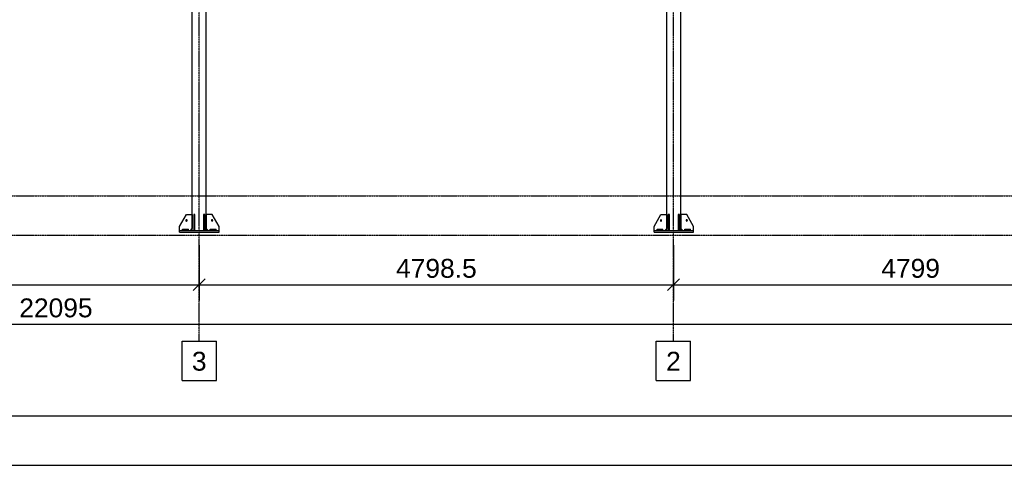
# Model space of a CAD drawing. Header units: millimetres. Extents: x 0 to 59400, y 0 to 42000.
# Tile 25 of 40: x 26821 to 36784, y 0 to 4509. Entities that reach past the tile are written whole.
import ezdxf

# ---------------------------------------------------------------- set-up
doc = ezdxf.new("R2010")
doc.units = ezdxf.units.MM
doc.linetypes.add('DXK_LINE_DOT3', pattern=[5.9187, 2.979, -0.9799, 0.9799, -0.9799])
for name, color, linetype in [('TS_FORMATKA', 7, 'Continuous'), ('TS_INNE_OBIEKTY', 7, 'Continuous'), ('TS_LINIE_WIDOCZNE', 7, 'Continuous'), ('TS_WYMIARY', 7, 'Continuous'), ('TS_WYMIARY_TEKST', 7, 'Continuous')]:
    doc.layers.add(name, color=color, linetype=linetype)
doc.styles.add('Arial', font='ARIAL.TTF', dxfattribs={"height": 0.2})

# ---------------------------------------------------------------- blocks, each defined once
blk = doc.blocks.new('Unknown-293000867-1306')
at = {"layer": 'TS_FORMATKA', "color": 7, "linetype": 'Continuous'}
for p, q in [((500, 500), (58900, 500)), ((0, 0), (59400, 0))]:
    blk.add_line(p, q, dxfattribs=at)
blk = doc.blocks.new('Part-293000867-6496 - 6488')
at = {"layer": 'TS_LINIE_WIDOCZNE', "color": 1, "linetype": 'Continuous'}
for p, q in [((28567.6, 7320.2), (28567.6, 7467.8)), ((28707.6, 7320.1), (28707.6, 7467.8)), ((28567.6, 6104.4), (28567.6, 7100.2)), ((28707.6, 6104.4), (28707.6, 7100.1)), ((28567.6, 2377.8), (28567.6, 5830.8)), ((28707.6, 2377.8), (28707.6, 5830.8))]:
    blk.add_line(p, q, dxfattribs=at)
blk = doc.blocks.new('Part-293000867-6497 - 6488')
at = {"layer": 'TS_LINIE_WIDOCZNE', "color": 1, "linetype": 'Continuous'}
for p, q in [((33369.9, 7227.4), (33369.9, 7467.8)), ((33509.9, 7224.1), (33509.9, 7467.8)), ((33369.9, 6104.4), (33369.9, 7007.4)), ((33509.9, 6104.4), (33509.9, 7004.1)), ((33369.9, 2377.8), (33369.9, 5830.8)), ((33509.9, 2377.8), (33509.9, 5830.8))]:
    blk.add_line(p, q, dxfattribs=at)
blk = doc.blocks.new('Part-293000867-6565 - 6488')
at = {"layer": 'TS_LINIE_WIDOCZNE', "color": 1, "linetype": 'Continuous'}
for p, q in [((33239.9, 2357.8), (33239.9, 2377.8)), ((33239.9, 2377.8), (33639.9, 2377.8)), ((33239.9, 2357.8), (33639.9, 2357.8)), ((33639.9, 2357.8), (33639.9, 2377.8))]:
    blk.add_line(p, q, dxfattribs=at)
blk = doc.blocks.new('Part-293000867-6568 - 6488')
at = {"layer": 'TS_LINIE_WIDOCZNE', "color": 1, "linetype": 'Continuous'}
for p, q in [((33383.9, 2537.8), (33383.9, 2377.8)), ((33395.9, 2537.8), (33383.9, 2537.8)), ((33395.9, 2377.8), (33395.9, 2537.8)), ((33383.9, 2417.8), (33395.9, 2417.8)), ((33383.9, 2377.8), (33395.9, 2377.8))]:
    blk.add_line(p, q, dxfattribs=at)
blk = doc.blocks.new('Part-293000867-6569 - 6488')
at = {"layer": 'TS_LINIE_WIDOCZNE', "color": 1, "linetype": 'Continuous'}
for p, q in [((33483.9, 2537.8), (33483.9, 2377.8)), ((33495.9, 2537.8), (33483.9, 2537.8)), ((33495.9, 2377.8), (33495.9, 2537.8)), ((33483.9, 2417.8), (33495.9, 2417.8)), ((33483.9, 2377.8), (33495.9, 2377.8))]:
    blk.add_line(p, q, dxfattribs=at)
blk = doc.blocks.new('Part-293000867-6570 - 6488')
at = {"layer": 'TS_LINIE_WIDOCZNE', "color": 1, "linetype": 'Continuous'}
for p, q in [((33239.9, 2417.8), (33309.9, 2537.8)), ((33309.9, 2537.8), (33369.9, 2537.8)), ((33369.9, 2537.8), (33369.9, 2397.8)), ((33239.9, 2377.8), (33239.9, 2417.8)), ((33349.9, 2377.8), (33369.9, 2397.8))]:
    blk.add_line(p, q, dxfattribs=at)
blk = doc.blocks.new('Part-293000867-6573 - 6488')
at = {"layer": 'TS_LINIE_WIDOCZNE', "color": 1, "linetype": 'Continuous'}
for p, q in [((33569.9, 2537.8), (33509.9, 2537.8)), ((33509.9, 2537.8), (33509.9, 2397.8)), ((33639.9, 2417.8), (33569.9, 2537.8)), ((33529.9, 2377.8), (33509.9, 2397.8)), ((33639.9, 2377.8), (33639.9, 2417.8))]:
    blk.add_line(p, q, dxfattribs=at)
blk = doc.blocks.new('Part-293000867-6575 - 6488')
at = {"layer": 'TS_LINIE_WIDOCZNE', "color": 1, "linetype": 'Continuous'}
for p, q in [((33269.9, 2377.8), (33269.9, 2389.8)), ((33269.9, 2389.8), (33329.9, 2389.8)), ((33329.9, 2377.8), (33329.9, 2389.8))]:
    blk.add_line(p, q, dxfattribs=at)
blk = doc.blocks.new('Part-293000867-6577 - 6488')
at = {"layer": 'TS_LINIE_WIDOCZNE', "color": 1, "linetype": 'Continuous'}
for p, q in [((33549.9, 2377.8), (33549.9, 2389.8)), ((33549.9, 2389.8), (33609.9, 2389.8)), ((33609.9, 2377.8), (33609.9, 2389.8))]:
    blk.add_line(p, q, dxfattribs=at)
blk = doc.blocks.new('Bolt-293000867-6582 - 6488')
at = {"layer": 'TS_INNE_OBIEKTY', "color": 1, "linetype": 'Continuous'}
for start, end in [(90, 270), (90, 270), (270, 90), (270, 90)]:
    blk.add_arc((33569.9, 2477.8), 7, start, end, dxfattribs=at)
blk = doc.blocks.new('Part-293000867-6585 - 6488')
at = {"layer": 'TS_LINIE_WIDOCZNE', "color": 1, "linetype": 'Continuous'}
for p, q in [((28437.6, 2357.8), (28437.6, 2377.8)), ((28437.6, 2377.8), (28837.6, 2377.8)), ((28437.6, 2357.8), (28837.6, 2357.8)), ((28837.6, 2357.8), (28837.6, 2377.8))]:
    blk.add_line(p, q, dxfattribs=at)
blk = doc.blocks.new('Part-293000867-6589 - 6488')
at = {"layer": 'TS_LINIE_WIDOCZNE', "color": 1, "linetype": 'Continuous'}
for p, q in [((28467.6, 2377.8), (28467.6, 2389.8)), ((28467.6, 2389.8), (28527.6, 2389.8)), ((28527.6, 2377.8), (28527.6, 2389.8))]:
    blk.add_line(p, q, dxfattribs=at)
blk = doc.blocks.new('Part-293000867-6590 - 6488')
at = {"layer": 'TS_LINIE_WIDOCZNE', "color": 1, "linetype": 'Continuous'}
for p, q in [((28581.6, 2537.8), (28581.6, 2377.8)), ((28593.6, 2537.8), (28581.6, 2537.8)), ((28593.6, 2377.8), (28593.6, 2537.8)), ((28581.6, 2417.8), (28593.6, 2417.8)), ((28581.6, 2377.8), (28593.6, 2377.8))]:
    blk.add_line(p, q, dxfattribs=at)
blk = doc.blocks.new('Part-293000867-6591 - 6488')
at = {"layer": 'TS_LINIE_WIDOCZNE', "color": 1, "linetype": 'Continuous'}
for p, q in [((28681.6, 2537.8), (28681.6, 2377.8)), ((28693.6, 2537.8), (28681.6, 2537.8)), ((28693.6, 2377.8), (28693.6, 2537.8)), ((28681.6, 2417.8), (28693.6, 2417.8)), ((28681.6, 2377.8), (28693.6, 2377.8))]:
    blk.add_line(p, q, dxfattribs=at)
blk = doc.blocks.new('Part-293000867-6593 - 6488')
at = {"layer": 'TS_LINIE_WIDOCZNE', "color": 1, "linetype": 'Continuous'}
for p, q in [((28747.6, 2377.8), (28747.6, 2389.8)), ((28747.6, 2389.8), (28807.6, 2389.8)), ((28807.6, 2377.8), (28807.6, 2389.8))]:
    blk.add_line(p, q, dxfattribs=at)
blk = doc.blocks.new('GridLine-293000867-7710 - 6488')
at = {"layer": 'TS_INNE_OBIEKTY', "color": 4, "linetype": 'DXK_LINE_DOT3'}
blk.add_line((14833.2, 2327.8), (40423.6, 2327.8), dxfattribs=at)
blk = doc.blocks.new('Bolt-293000867-7555 - 6488')
at = {"layer": 'TS_INNE_OBIEKTY', "color": 1, "linetype": 'Continuous'}
for start, end in [(108, 288), (108, 288), (288, 108), (288, 108)]:
    blk.add_arc((33309.9, 2477.8), 7, start, end, dxfattribs=at)
blk = doc.blocks.new('Part-293000867-7556 - 6488')
at = {"layer": 'TS_LINIE_WIDOCZNE', "color": 1, "linetype": 'Continuous'}
for p, q in [((28437.6, 2417.8), (28507.6, 2537.8)), ((28507.6, 2537.8), (28567.6, 2537.8)), ((28567.6, 2537.8), (28567.6, 2397.8)), ((28437.6, 2377.8), (28437.6, 2417.8)), ((28547.6, 2377.8), (28567.6, 2397.8))]:
    blk.add_line(p, q, dxfattribs=at)
blk = doc.blocks.new('Part-293000867-7559 - 6488')
at = {"layer": 'TS_LINIE_WIDOCZNE', "color": 1, "linetype": 'Continuous'}
for p, q in [((28767.6, 2537.8), (28707.6, 2537.8)), ((28707.6, 2537.8), (28707.6, 2397.8)), ((28837.6, 2417.8), (28767.6, 2537.8)), ((28727.6, 2377.8), (28707.6, 2397.8)), ((28837.6, 2377.8), (28837.6, 2417.8))]:
    blk.add_line(p, q, dxfattribs=at)
blk = doc.blocks.new('GridLine-293000867-7705 - 6488')
at = {"layer": 'TS_INNE_OBIEKTY', "color": 4, "linetype": 'DXK_LINE_DOT3'}
blk.add_line((33435.9, 1257.8), (33435.9, 9167.8), dxfattribs=at)
at = {"layer": 'TS_INNE_OBIEKTY', "color": 4, "linetype": 'Continuous'}
for p, q in [((33261.8, 1257.8), (33610, 1257.8)), ((33261.8, 857.8), (33261.8, 1257.8)), ((33610, 857.8), (33610, 1257.8)), ((33261.8, 857.8), (33610, 857.8))]:
    blk.add_line(p, q, dxfattribs=at)
at = {"layer": 'TS_INNE_OBIEKTY', "color": 2, "linetype": 'Continuous', "style": 'Arial'}
blk.add_text('2', height=191, dxfattribs=at).set_placement((33361.8, 957.8))
blk = doc.blocks.new('Bolt-293000867-7565 - 6488')
at = {"layer": 'TS_INNE_OBIEKTY', "color": 1, "linetype": 'Continuous'}
for start, end in [(90, 270), (90, 270), (270, 90), (270, 90)]:
    blk.add_arc((28767.6, 2477.8), 7, start, end, dxfattribs=at)
blk = doc.blocks.new('Bolt-293000867-7567 - 6488')
at = {"layer": 'TS_INNE_OBIEKTY', "color": 1, "linetype": 'Continuous'}
for start, end in [(108, 288), (108, 288), (288, 108), (288, 108)]:
    blk.add_arc((28507.6, 2477.8), 7, start, end, dxfattribs=at)
blk = doc.blocks.new('GridLine-293000867-7706 - 6488')
at = {"layer": 'TS_INNE_OBIEKTY', "color": 4, "linetype": 'DXK_LINE_DOT3'}
blk.add_line((28637.6, 1257.8), (28637.6, 9167.8), dxfattribs=at)
at = {"layer": 'TS_INNE_OBIEKTY', "color": 4, "linetype": 'Continuous'}
for p, q in [((28463.5, 1257.8), (28811.7, 1257.8)), ((28463.5, 857.8), (28463.5, 1257.8)), ((28811.7, 857.8), (28811.7, 1257.8)), ((28463.5, 857.8), (28811.7, 857.8))]:
    blk.add_line(p, q, dxfattribs=at)
at = {"layer": 'TS_INNE_OBIEKTY', "color": 2, "linetype": 'Continuous', "style": 'Arial'}
blk.add_text('3', height=191, dxfattribs=at).set_placement((28563.5, 957.8))
blk = doc.blocks.new('GridLine-293000867-7711 - 6488')
at = {"layer": 'TS_INNE_OBIEKTY', "color": 4, "linetype": 'DXK_LINE_DOT3'}
blk.add_line((14833.2, 2727.8), (40423.6, 2727.8), dxfattribs=at)
blk = doc.blocks.new('StraightDimension-293000867-7716 - 6488')
at = {"layer": 'TS_WYMIARY', "color": 174, "linetype": 'Continuous'}
for p, q in [((28637.6, 2227.8), (28637.6, 1667.8)), ((33435.9, 2227.8), (33435.9, 1667.8)), ((28697.6, 1887.8), (28577.6, 1767.8)), ((28637.6, 1827.8), (33435.9, 1827.8)), ((33375.9, 1767.8), (33495.9, 1887.8))]:
    blk.add_line(p, q, dxfattribs=at)
at = {"color": 0}
blk.add_wipeout([(31484.4, 1857.8), (31484.4, 2137.8), (30589.1, 2137.8), (30589.1, 1857.8)], dxfattribs=at).dxf.layer = 'TS_WYMIARY'
at = {"layer": 'TS_WYMIARY_TEKST', "color": 96, "style": 'Arial'}
blk.add_text('4798.5', height=191.02, dxfattribs=at).set_placement((30629.1, 1897.8))
blk = doc.blocks.new('StraightDimension-293000867-7717 - 6488')
at = {"layer": 'TS_WYMIARY', "color": 174, "linetype": 'Continuous'}
for p, q in [((23831.3, 2227.8), (23831.3, 1667.8)), ((28637.6, 2227.8), (28637.6, 1667.8)), ((23891.3, 1887.8), (23771.3, 1767.8)), ((23831.3, 1827.8), (28637.6, 1827.8)), ((28577.6, 1767.8), (28697.6, 1887.8))]:
    blk.add_line(p, q, dxfattribs=at)
at = {"color": 0}
blk.add_wipeout([(26682, 1857.8), (26682, 2137.8), (25786.8, 2137.8), (25786.8, 1857.8)], dxfattribs=at).dxf.layer = 'TS_WYMIARY'
at = {"layer": 'TS_WYMIARY_TEKST', "color": 96, "style": 'Arial'}
blk.add_text('4806.5', height=191.02, dxfattribs=at).set_placement((25826.8, 1897.8))
blk = doc.blocks.new('StraightDimension-293000867-7725 - 6488')
at = {"layer": 'TS_WYMIARY', "color": 174, "linetype": 'Continuous'}
blk.add_line((16139.7, 1427.8), (38234.7, 1427.8), dxfattribs=at)
at = {"color": 0}
blk.add_wipeout([(27597.8, 1457.8), (27597.8, 1737.8), (26776.6, 1737.8), (26776.6, 1457.8)], dxfattribs=at).dxf.layer = 'TS_WYMIARY'
at = {"layer": 'TS_WYMIARY_TEKST', "color": 96, "style": 'Arial'}
blk.add_text('22095', height=191.02, dxfattribs=at).set_placement((26816.6, 1497.8))
blk = doc.blocks.new('StraightDimension-293000867-7715 - 6488')
at = {"layer": 'TS_WYMIARY', "color": 174, "linetype": 'Continuous'}
for p, q in [((33435.9, 2227.8), (33435.9, 1667.8)), ((38234.7, 2227.8), (38234.7, 1667.8)), ((33495.9, 1887.8), (33375.9, 1767.8)), ((33435.9, 1827.8), (38234.7, 1827.8)), ((38174.7, 1767.8), (38294.7, 1887.8))]:
    blk.add_line(p, q, dxfattribs=at)
at = {"color": 0}
blk.add_wipeout([(36171.8, 1857.8), (36171.8, 2137.8), (35498.8, 2137.8), (35498.8, 1857.8)], dxfattribs=at).dxf.layer = 'TS_WYMIARY'
at = {"layer": 'TS_WYMIARY_TEKST', "color": 96, "style": 'Arial'}
blk.add_text('4799', height=191.02, dxfattribs=at).set_placement((35538.8, 1897.8))

msp = doc.modelspace()

# ---------------------------------------------------------------- block references
for name in ['Unknown-293000867-1306', 'GridLine-293000867-7706 - 6488', 'GridLine-293000867-7705 - 6488', 'Part-293000867-6496 - 6488', 'Part-293000867-6497 - 6488', 'GridLine-293000867-7711 - 6488', 'GridLine-293000867-7710 - 6488', 'Part-293000867-7556 - 6488', 'Part-293000867-6590 - 6488', 'Part-293000867-6591 - 6488', 'Part-293000867-7559 - 6488', 'Part-293000867-6570 - 6488', 'Part-293000867-6568 - 6488', 'Part-293000867-6569 - 6488', 'Part-293000867-6573 - 6488', 'Bolt-293000867-7567 - 6488', 'Bolt-293000867-7565 - 6488', 'Bolt-293000867-7555 - 6488', 'Bolt-293000867-6582 - 6488', 'Part-293000867-6585 - 6488', 'Part-293000867-6589 - 6488', 'Part-293000867-6593 - 6488', 'Part-293000867-6565 - 6488', 'Part-293000867-6575 - 6488', 'Part-293000867-6577 - 6488']:
    msp.add_blockref(name, (0, 0))

# ---------------------------------------------------------------- next in the draw order: block references
msp.add_blockref('StraightDimension-293000867-7716 - 6488', (0, 0))

# ---------------------------------------------------------------- next in the draw order: block references
msp.add_blockref('StraightDimension-293000867-7717 - 6488', (0, 0))

# ---------------------------------------------------------------- next in the draw order: block references
msp.add_blockref('StraightDimension-293000867-7725 - 6488', (0, 0))

# ---------------------------------------------------------------- next in the draw order: block references
msp.add_blockref('StraightDimension-293000867-7715 - 6488', (0, 0))

doc.saveas('drawing.dxf')
